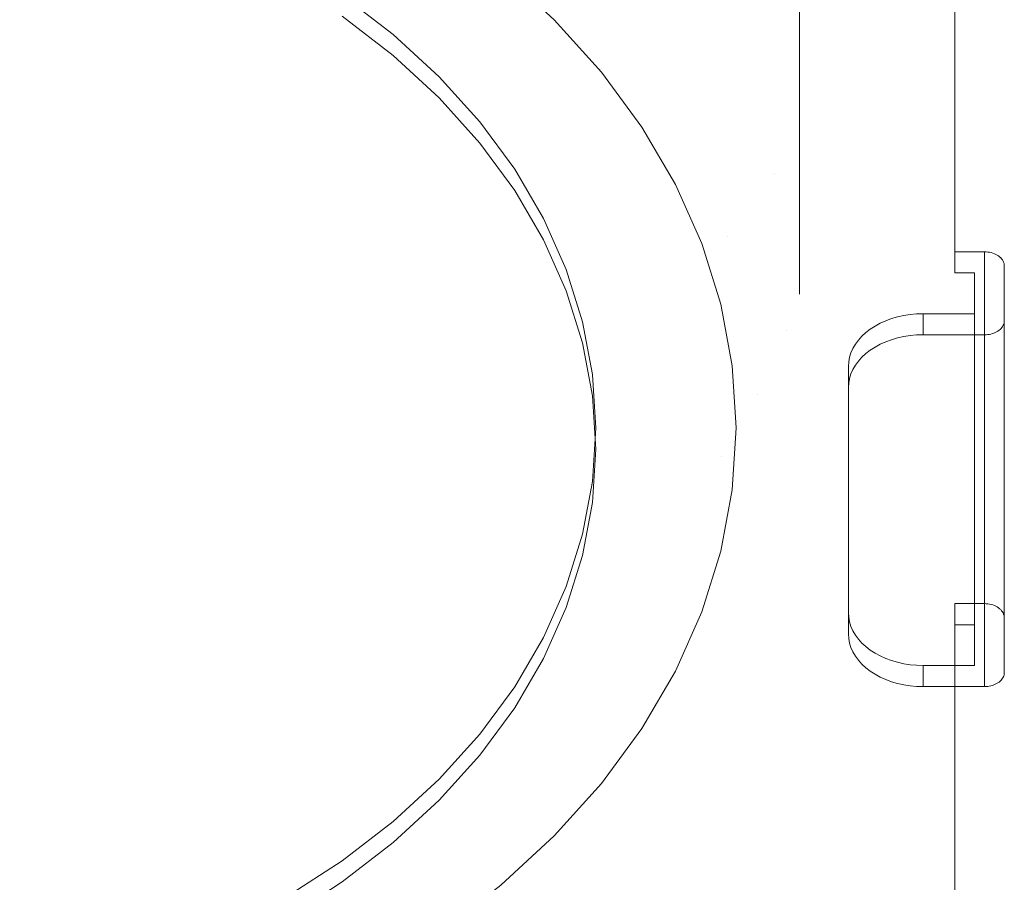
# Model space of a CAD drawing. Header units: millimetres. Extents: x -128 to 128, y -195 to 178.
# Tile 6 of 9: x 29 to 128, y -152 to -65. Entities that reach past the tile are written whole.
import ezdxf

# ---------------------------------------------------------------- set-up
doc = ezdxf.new("R2010")
doc.units = ezdxf.units.MM
doc.header["$LTSCALE"] = 12.7
doc.layers.add('Lighting-LED', color=7, linetype='Continuous', lineweight=5)

# ---------------------------------------------------------------- blocks, each defined once
blk = doc.blocks.new('Group-2-1')
at = {"layer": 'Lighting-LED', "color": 7, "linetype": 'Continuous', "lineweight": 5, "transparency": 33554687}
for points, invisible_edges in [([(107.467, -55.435, -234.983), (107.467, -65.961, -249.036), (107.467, -15.387, -326.554), (107.467, -3.68, -319.398)], 10), ([(107.467, -15.424, -326.576), (107.467, -15.387, -326.554), (107.467, -65.961, -249.036)], 10), ([(107.467, -65.961, -249.036), (107.467, -27.112, -332.611), (107.467, -26.558, -332.37), (107.467, -15.424, -326.576)], 9), ([(107.467, -42.496, -338.777), (107.467, -35.571, -336.287), (107.467, -27.112, -332.611), (107.467, -65.961, -249.036)], 12), ([(39.646, -31.372, -127.507), (30.001, -33.522, -125.357), (30.751, -65.99, -153.867), (40.637, -63.786, -156.071)], 15), ([(90.022, -31.58, -370.903), (95.173, -37.297, -365.186), (87.556, -70.325, -391.993), (82.817, -65.065, -397.253)], 11), ([(30.001, -33.522, -125.357), (20.129, -35.07, -123.809), (20.632, -67.576, -152.28), (30.751, -65.99, -153.867)], 15), ([(97.327, -33.027, -186.829), (91.017, -38.841, -181.015), (90.986, -69.381, -211.59), (97.294, -63.568, -217.403)], 15), ([(61.518, -62.596, -399.748), (66.646, -66.552, -395.791), (116.371, -37.516, -424.827), (114.027, -34.915, -427.429)], 10), ([(26.167, -37.016, -425.302), (34.578, -38.892, -423.426), (42.727, -41.278, -421.04), (0, -106.069, -356.249)], 12), ([(114.027, -37.036, -429.55), (116.371, -39.638, -426.949), (66.646, -68.674, -397.913), (61.518, -64.717, -401.869)], 10), ([(120.054, -43.102, -419.242), (118.385, -40.252, -422.091), (116.371, -37.516, -424.827), (66.646, -66.552, -395.791)], 12), ([(95.173, -37.297, -365.186), (99.6, -43.31, -359.172), (91.628, -75.857, -386.461), (87.556, -70.325, -391.993)], 11), ([(91.017, -38.841, -181.015), (84.014, -44.245, -175.611), (83.986, -74.783, -206.188), (90.986, -69.381, -211.59)], 15), ([(66.646, -68.674, -397.913), (116.371, -39.638, -426.949), (118.385, -42.374, -424.213), (120.054, -45.223, -421.363)], 9), ([(42.727, -41.278, -421.04), (50.55, -44.158, -418.16), (57.989, -47.509, -414.809), (0, -106.069, -356.249)], 12), ([(107.467, -65.961, -249.036), (107.467, -49.941, -340.848), (107.467, -48.864, -340.617), (107.467, -42.496, -338.777)], 9), ([(66.646, -66.552, -395.791), (71.266, -70.81, -391.534), (121.366, -46.043, -416.3), (120.054, -43.102, -419.242)], 10), ([(99.6, -43.31, -359.172), (103.269, -49.574, -352.909), (95.003, -81.619, -380.699), (91.628, -75.857, -386.461)], 11), ([(84.014, -44.245, -175.611), (76.372, -49.197, -170.659), (76.346, -79.733, -201.238), (83.986, -74.783, -206.188)], 15), ([(120.054, -45.223, -421.363), (121.366, -48.165, -418.421), (71.266, -72.931, -393.655), (66.646, -68.674, -397.913)], 10), ([(122.31, -49.055, -413.289), (121.366, -46.043, -416.3), (71.266, -70.81, -391.534)], 10), ([(57.989, -47.509, -414.809), (64.986, -51.306, -411.012), (71.489, -55.519, -406.799), (0, -106.069, -356.249)], 12), ([(71.266, -72.931, -393.655), (121.366, -48.165, -418.421), (122.31, -51.176, -415.41)], 9), ([(76.372, -49.197, -170.659), (68.149, -53.659, -166.198), (68.126, -84.193, -196.778), (76.346, -79.733, -201.238)], 15), ([(122.879, -52.113, -410.231), (122.31, -49.055, -413.289), (71.266, -70.81, -391.534)], 10), ([(103.269, -49.574, -352.909), (106.152, -56.039, -346.444), (97.655, -87.567, -374.752), (95.003, -81.619, -380.699)], 11), ([(107.467, -58.462, -342.428), (107.467, -54.705, -341.872), (107.467, -49.941, -340.848), (107.467, -65.961, -249.036)], 12), ([(71.266, -72.931, -393.655), (122.31, -51.176, -415.41), (122.879, -54.234, -412.352)], 9), ([(71.266, -70.81, -391.534), (75.344, -75.336, -387.007), (123.07, -55.194, -407.15), (122.879, -52.113, -410.231)], 10), ([(68.149, -53.659, -166.198), (59.407, -57.597, -162.26), (59.387, -88.129, -192.841), (68.126, -84.193, -196.778)], 15), ([(122.879, -54.234, -412.352), (123.07, -57.315, -409.271), (75.344, -77.458, -389.129), (71.266, -72.931, -393.655)], 10), ([(100.283, -86.821, -255.12), (104.948, -80.485, -261.456), (107.467, -53.864, -233.173)], 11), ([(107.467, -53.864, -233.173), (102.861, -57.389, -223.582), (100.283, -86.821, -255.12)], 11), ([(107.467, -55.435, -234.983), (107.467, -53.864, -233.173), (104.948, -80.485, -261.456)], 10), ([(75.344, -75.336, -387.007), (78.849, -80.097, -382.247), (123.07, -55.194, -407.15)], 10), ([(123.07, -55.194, -407.15), (78.849, -80.097, -382.247), (81.753, -85.055, -377.289)], 9), ([(81.753, -85.055, -377.289), (84.036, -90.173, -372.17), (123.07, -88.391, -373.953), (123.07, -55.194, -407.15)], 10), ([(71.489, -55.519, -406.799), (77.447, -60.117, -402.201), (82.817, -65.065, -397.253), (0, -106.069, -356.249)], 12), ([(107.467, -62.32, -342.763), (97.655, -87.567, -374.752), (106.152, -56.039, -346.444)], 11), ([(104.948, -80.485, -261.456), (107.467, -65.961, -249.036), (107.467, -55.435, -234.983)], 9), ([(123.07, -57.315, -409.271), (78.849, -82.218, -384.368), (75.344, -77.458, -389.129)], 9), ([(81.753, -87.176, -379.41), (78.849, -82.218, -384.368), (123.07, -57.315, -409.271)], 10), ([(84.036, -92.295, -374.292), (81.753, -87.176, -379.41), (123.07, -57.315, -409.271), (123.07, -90.512, -376.074)], 10), ([(102.861, -57.389, -223.582), (97.294, -63.568, -217.403), (94.855, -92.845, -249.095), (100.283, -86.821, -255.12)], 15), ([(59.407, -57.597, -162.26), (50.213, -60.981, -158.875), (50.196, -91.513, -189.458), (59.387, -88.129, -192.841)], 15), ([(107.467, -65.961, -249.036), (107.467, -59.928, -342.555), (107.467, -58.462, -342.428)], 9), ([(107.467, -65.961, -249.036), (107.467, -65.849, -342.827), (107.467, -62.32, -342.763), (107.467, -59.928, -342.555)], 9), ([(50.213, -60.981, -158.875), (40.637, -63.786, -156.071), (40.623, -94.316, -186.654), (50.196, -91.513, -189.458)], 15), ([(97.655, -87.567, -374.752), (107.467, -62.32, -342.763), (107.467, -65.849, -342.827)], 9), ([(61.518, -62.596, -399.748), (61.518, -64.717, -401.869), (66.646, -68.674, -397.913), (66.646, -66.552, -395.791)], 5), ([(40.637, -63.786, -156.071), (30.751, -65.99, -153.867), (30.741, -96.52, -184.451), (40.623, -94.316, -186.654)], 15), ([(97.294, -63.568, -217.403), (90.986, -69.381, -211.59), (88.706, -98.512, -243.428), (94.855, -92.845, -249.095)], 15), ([(82.817, -65.065, -397.253), (87.556, -70.325, -391.993), (91.628, -75.857, -386.461), (0, -106.069, -356.249)], 12), ([(30.751, -65.99, -153.867), (20.632, -67.576, -152.28), (20.625, -98.106, -182.865), (30.741, -96.52, -184.451)], 15), ([(107.467, -65.849, -342.827), (99.564, -93.655, -368.663), (97.655, -87.567, -374.752)], 9), ([(99.564, -93.655, -368.663), (107.467, -65.849, -342.827), (107.467, -65.867, -342.828)], 9), ([(107.467, -65.867, -342.828), (107.467, -69.133, -342.647), (99.564, -93.655, -368.663)], 10), ([(104.948, -80.485, -261.456), (107.467, -75.051, -263.261), (107.467, -65.961, -249.036)], 9), ([(107.467, -65.849, -342.827), (107.467, -84.958, -336.225), (107.467, -83.705, -337.3), (107.467, -82.357, -338.286)], 9), ([(107.467, -82.357, -338.286), (107.467, -80.904, -339.186), (107.467, -65.849, -342.827)], 10), ([(107.467, -65.849, -342.827), (107.467, -85.506, -335.685), (107.467, -85.357, -335.844), (107.467, -84.958, -336.225)], 9), ([(107.467, -65.849, -342.827), (107.467, -88.635, -331.712), (107.467, -87.649, -333.189)], 9), ([(107.467, -80.904, -339.186), (107.467, -79.334, -340), (107.467, -65.849, -342.827)], 10), ([(107.467, -65.849, -342.827), (107.467, -89.522, -330.122), (107.467, -88.635, -331.712)], 9), ([(107.467, -65.849, -342.827), (107.467, -90.641, -327.523), (107.467, -90.44, -328.092), (107.467, -89.637, -329.893)], 9), ([(107.467, -65.849, -342.827), (107.467, -92.281, -320.92), (107.467, -91.799, -323.628), (107.467, -91.154, -326.071)], 9), ([(107.467, -79.334, -340), (107.467, -78.651, -340.311), (107.467, -77.344, -340.821), (107.467, -65.849, -342.827)], 12), ([(107.467, -89.637, -329.893), (107.467, -89.522, -330.122), (107.467, -65.849, -342.827)], 10), ([(107.467, -65.849, -342.827), (107.467, -92.585, -317.759), (107.467, -92.281, -320.92)], 9), ([(107.467, -65.849, -342.827), (107.467, -90.668, -300.12), (107.467, -91.814, -305.597), (107.467, -92.325, -309.32)], 9), ([(107.467, -65.849, -342.827), (107.467, -84.31, -281.406), (107.467, -88.171, -291.39), (107.467, -90.47, -299.174)], 9), ([(107.467, -87.649, -333.189), (107.467, -86.558, -334.564), (107.467, -85.506, -335.685), (107.467, -65.849, -342.827)], 12), ([(107.467, -65.849, -342.827), (107.467, -92.612, -315.991), (107.467, -92.585, -317.759)], 9), ([(107.467, -92.325, -309.32), (107.467, -92.378, -310.105), (107.467, -65.849, -342.827)], 10), ([(107.467, -65.849, -342.827), (107.467, -82.422, -277.282), (107.467, -84.31, -281.406)], 9), ([(107.467, -91.154, -326.071), (107.467, -90.641, -327.523), (107.467, -65.849, -342.827)], 10), ([(107.467, -90.47, -299.174), (107.467, -90.668, -300.12), (107.467, -65.849, -342.827)], 10), ([(107.467, -92.378, -310.105), (107.467, -92.642, -314.051), (107.467, -92.612, -315.991), (107.467, -65.849, -342.827)], 12), ([(107.467, -65.849, -342.827), (107.467, -65.961, -249.036), (107.467, -75.051, -263.261), (107.467, -76.312, -265.626)], 9), ([(107.467, -76.312, -265.626), (107.467, -81.773, -275.863), (107.467, -82.422, -277.282), (107.467, -65.849, -342.827)], 12), ([(107.467, -69.133, -342.647), (107.467, -65.867, -342.828), (107.467, -65.849, -342.827), (107.467, -77.344, -340.821)], 12), ([(66.646, -66.552, -395.791), (66.646, -68.674, -397.913), (71.266, -72.931, -393.655), (71.266, -70.81, -391.534)], 5), ([(99.564, -93.655, -368.663), (107.467, -69.133, -342.647), (107.467, -70.215, -342.53)], 9), ([(107.467, -77.344, -340.821), (107.467, -70.215, -342.53), (107.467, -69.133, -342.647)], 9), ([(90.986, -69.381, -211.59), (83.986, -74.783, -206.188), (81.881, -103.779, -238.162), (88.706, -98.512, -243.428)], 15), ([(107.467, -70.215, -342.53), (107.467, -72.568, -342.161), (99.564, -93.655, -368.663)], 10), ([(107.467, -72.568, -342.161), (107.467, -70.215, -342.53), (107.467, -77.344, -340.821)], 10), ([(71.266, -70.81, -391.534), (71.266, -72.931, -393.655), (75.344, -77.458, -389.129), (75.344, -75.336, -387.007)], 5), ([(107.467, -72.568, -342.161), (107.467, -74.747, -341.663), (99.564, -93.655, -368.663)], 10), ([(107.467, -77.344, -340.821), (107.467, -76.77, -341.045), (107.467, -74.747, -341.663), (107.467, -72.568, -342.161)], 8), ([(83.986, -74.783, -206.188), (76.346, -79.733, -201.238), (74.433, -108.605, -233.336), (81.881, -103.779, -238.162)], 15), ([(107.467, -74.747, -341.663), (107.467, -76.77, -341.045), (99.564, -93.655, -368.663)], 10), ([(104.948, -80.485, -261.456), (107.467, -76.312, -265.626), (107.467, -75.051, -263.261)], 9), ([(91.628, -75.857, -386.461), (95.003, -81.619, -380.699), (97.655, -87.567, -374.752), (0, -106.069, -356.249)], 12), ([(75.344, -75.336, -387.007), (75.344, -77.458, -389.129), (78.849, -82.218, -384.368), (78.849, -80.097, -382.247)], 5), ([(99.564, -93.655, -368.663), (107.467, -76.77, -341.045), (107.467, -77.344, -340.821)], 9), ([(107.467, -81.773, -275.863), (107.467, -76.312, -265.626), (104.948, -80.485, -261.456)], 10), ([(107.467, -77.344, -340.821), (100.716, -99.839, -362.48), (99.564, -93.655, -368.663)], 9), ([(100.716, -99.839, -362.48), (107.467, -77.344, -340.821), (107.467, -78.651, -340.311)], 9), ([(100.716, -99.839, -362.48), (107.467, -78.651, -340.311), (107.467, -79.334, -340)], 9), ([(76.346, -79.733, -201.238), (68.126, -84.193, -196.778), (66.418, -112.953, -228.987), (74.433, -108.605, -233.336)], 15), ([(78.849, -80.097, -382.247), (78.849, -82.218, -384.368), (81.753, -87.176, -379.41), (81.753, -85.055, -377.289)], 5), ([(107.467, -79.334, -340), (107.467, -80.904, -339.186), (100.716, -99.839, -362.48)], 10), ([(104.948, -80.485, -261.456), (100.283, -86.821, -255.12), (95.173, -115.006, -287.477), (99.6, -108.993, -293.49)], 15), ([(104.948, -80.485, -261.456), (99.6, -108.993, -293.49), (107.467, -81.773, -275.863)], 11), ([(107.467, -80.904, -339.186), (107.467, -82.357, -338.286), (100.716, -99.839, -362.48)], 10), ([(107.467, -82.422, -277.282), (107.467, -81.773, -275.863), (99.6, -108.993, -293.49)], 10), ([(99.6, -108.993, -293.49), (103.269, -102.73, -299.753), (107.467, -82.422, -277.282)], 11), ([(107.467, -82.357, -338.286), (107.467, -83.705, -337.3), (100.716, -99.839, -362.48)], 10), ([(107.467, -84.31, -281.406), (107.467, -82.422, -277.282), (103.269, -102.73, -299.753)], 10), ([(101.1, -106.069, -356.249), (100.716, -99.839, -362.48), (107.467, -83.705, -337.3)], 10), ([(107.467, -83.705, -337.3), (107.467, -84.958, -336.225), (101.1, -106.069, -356.249)], 10), ([(68.126, -84.193, -196.778), (59.387, -88.129, -192.841), (57.898, -116.791, -225.149), (66.418, -112.953, -228.987)], 15), ([(81.753, -85.055, -377.289), (81.753, -87.176, -379.41), (84.036, -92.295, -374.292), (84.036, -90.173, -372.17)], 5), ([(107.467, -84.958, -336.225), (107.467, -85.357, -335.844), (101.1, -106.069, -356.249)], 10), ([(103.269, -102.73, -299.753), (107.467, -88.171, -291.39), (107.467, -84.31, -281.406)], 9), ([(107.467, -85.357, -335.844), (107.467, -85.506, -335.685), (101.1, -106.069, -356.249)], 10), ([(101.1, -106.069, -356.249), (107.467, -85.506, -335.685), (107.467, -86.558, -334.564)], 9), ([(100.283, -86.821, -255.12), (94.855, -92.845, -249.095), (90.022, -120.723, -281.759), (95.173, -115.006, -287.477)], 15), ([(100.716, -112.3, -350.018), (101.1, -106.069, -356.249), (107.467, -86.558, -334.564)], 10), ([(107.467, -86.558, -334.564), (107.467, -87.649, -333.189), (100.716, -112.3, -350.018)], 10), ([(97.655, -87.567, -374.752), (99.564, -93.655, -368.663), (100.716, -99.839, -362.48), (0, -106.069, -356.249)], 12), ([(100.716, -112.3, -350.018), (107.467, -87.649, -333.189), (107.467, -88.635, -331.712)], 9), ([(59.387, -88.129, -192.841), (50.196, -91.513, -189.458), (48.938, -120.09, -221.851), (57.898, -116.791, -225.149)], 15), ([(81.753, -127.136, -335.208), (78.849, -132.094, -330.249), (73.07, -193.015, -269.328), (123.07, -88.391, -373.953)], 14), ([(123.07, -123.746, -338.598), (123.07, -88.391, -373.953), (73.07, -193.015, -269.328)], 11), ([(84.036, -122.018, -340.326), (81.753, -127.136, -335.208), (123.07, -88.391, -373.953)], 10), ([(123.07, -88.391, -373.953), (85.678, -116.778, -345.566), (84.036, -122.018, -340.326)], 9), ([(123.07, -88.391, -373.953), (84.036, -90.173, -372.17), (85.678, -95.413, -366.931)], 9), ([(123.07, -88.391, -373.953), (86.669, -111.457, -350.886), (85.678, -116.778, -345.566)], 9), ([(85.678, -95.413, -366.931), (86.669, -100.734, -361.61), (123.07, -88.391, -373.953)], 10), ([(123.07, -88.391, -373.953), (86.669, -100.734, -361.61), (87, -106.096, -356.248)], 9), ([(87, -106.096, -356.248), (86.669, -111.457, -350.886), (123.07, -88.391, -373.953)], 10), ([(100.716, -112.3, -350.018), (107.467, -88.635, -331.712), (107.467, -89.522, -330.122)], 9), ([(107.467, -90.47, -299.174), (107.467, -88.171, -291.39), (103.269, -102.73, -299.753)], 10), ([(123.07, -123.746, -338.598), (126.053, -123.746, -338.598), (126.053, -88.391, -373.953), (123.07, -88.391, -373.953)], 8), ([(125.053, -90.512, -376.074), (123.07, -90.512, -376.074), (123.07, -88.391, -373.953), (126.053, -88.391, -373.953)], 8), ([(125.053, -90.512, -376.074), (126.053, -88.391, -373.953), (126.228, -88.396, -373.958)], 9), ([(126.228, -88.396, -373.958), (126.401, -88.412, -373.974), (126.571, -88.439, -374.001), (125.053, -90.512, -376.074)], 12), ([(126.571, -88.439, -374.001), (126.738, -88.476, -374.038), (126.899, -88.523, -374.085), (125.053, -90.512, -376.074)], 12), ([(125.053, -90.512, -376.074), (126.899, -88.523, -374.085), (127.053, -88.58, -374.142), (127.201, -88.647, -374.209)], 9), ([(127.201, -88.647, -374.209), (127.339, -88.722, -374.284), (127.468, -88.805, -374.367), (125.053, -90.512, -376.074)], 12), ([(125.053, -90.512, -376.074), (127.468, -88.805, -374.367), (127.586, -88.896, -374.458), (127.692, -88.994, -374.556)], 9), ([(127.692, -88.994, -374.556), (127.786, -89.098, -374.66), (127.866, -89.207, -374.769), (125.053, -90.512, -376.074)], 12), ([(126.053, -88.391, -373.953), (126.053, -123.746, -338.598), (126.228, -123.751, -338.603), (126.228, -88.396, -373.958)], 4), ([(126.228, -88.396, -373.958), (126.228, -123.751, -338.603), (126.401, -123.768, -338.619), (126.401, -88.412, -373.974)], 5), ([(126.401, -88.412, -373.974), (126.401, -123.768, -338.619), (126.571, -123.794, -338.646), (126.571, -88.439, -374.001)], 5), ([(126.571, -88.439, -374.001), (126.571, -123.794, -338.646), (126.738, -123.831, -338.683), (126.738, -88.476, -374.038)], 5), ([(126.738, -88.476, -374.038), (126.738, -123.831, -338.683), (126.899, -123.879, -338.73), (126.899, -88.523, -374.085)], 5), ([(126.899, -88.523, -374.085), (126.899, -123.879, -338.73), (127.053, -123.936, -338.787), (127.053, -88.58, -374.142)], 5), ([(127.053, -88.58, -374.142), (127.053, -123.936, -338.787), (127.201, -124.002, -338.853), (127.201, -88.647, -374.209)], 5), ([(127.201, -88.647, -374.209), (127.201, -124.002, -338.853), (127.339, -124.077, -338.928), (127.339, -88.722, -374.284)], 5), ([(127.339, -88.722, -374.284), (127.339, -124.077, -338.928), (127.468, -124.16, -339.012), (127.468, -88.805, -374.367)], 5), ([(127.468, -88.805, -374.367), (127.468, -124.16, -339.012), (127.586, -124.251, -339.103), (127.586, -88.896, -374.458)], 5), ([(127.586, -88.896, -374.458), (127.586, -124.251, -339.103), (127.692, -124.349, -339.201), (127.692, -88.994, -374.556)], 5), ([(127.692, -88.994, -374.556), (127.692, -124.349, -339.201), (127.786, -124.453, -339.305), (127.786, -89.098, -374.66)], 5), ([(107.467, -89.522, -330.122), (107.467, -89.637, -329.893), (100.716, -112.3, -350.018)], 10), ([(107.467, -89.637, -329.893), (107.467, -90.44, -328.092), (100.716, -112.3, -350.018)], 10), ([(125.053, -90.512, -376.074), (127.866, -89.207, -374.769), (127.933, -89.321, -374.883), (127.985, -89.439, -375.001)], 9), ([(127.985, -89.439, -375.001), (128.023, -89.559, -375.122), (128.046, -89.682, -375.244), (125.053, -90.512, -376.074)], 12), ([(128.046, -89.682, -375.244), (128.053, -89.805, -375.367), (125.053, -90.512, -376.074)], 10), ([(128.053, -89.805, -375.367), (128.053, -95.314, -380.876), (125.053, -94.607, -380.169), (125.053, -90.512, -376.074)], 10), ([(127.786, -89.098, -374.66), (127.786, -124.453, -339.305), (127.866, -124.563, -339.414), (127.866, -89.207, -374.769)], 5), ([(127.866, -89.207, -374.769), (127.866, -124.563, -339.414), (127.933, -124.677, -339.528), (127.933, -89.321, -374.883)], 5), ([(127.933, -89.321, -374.883), (127.933, -124.677, -339.528), (127.985, -124.794, -339.646), (127.985, -89.439, -375.001)], 5), ([(127.985, -89.439, -375.001), (127.985, -124.794, -339.646), (128.023, -124.915, -339.766), (128.023, -89.559, -375.122)], 5), ([(128.023, -89.559, -375.122), (128.023, -124.915, -339.766), (128.046, -125.037, -339.889), (128.046, -89.682, -375.244)], 5), ([(128.046, -89.682, -375.244), (128.046, -125.037, -339.889), (128.053, -125.16, -340.012), (128.053, -89.805, -375.367)], 1), ([(123.07, -90.512, -376.074), (71.266, -143.502, -323.084), (75.344, -138.976, -327.61)], 9), ([(71.266, -143.502, -323.084), (123.07, -90.512, -376.074), (123.07, -125.867, -340.719)], 11), ([(75.344, -138.976, -327.61), (78.849, -134.216, -332.371), (123.07, -90.512, -376.074)], 10), ([(123.07, -90.512, -376.074), (78.849, -134.216, -332.371), (81.753, -129.257, -337.329)], 9), ([(123.07, -90.512, -376.074), (81.753, -129.257, -337.329), (84.036, -124.139, -342.447)], 9), ([(84.036, -90.173, -372.17), (84.036, -92.295, -374.292), (85.678, -97.534, -369.052), (85.678, -95.413, -366.931)], 5), ([(85.678, -97.534, -369.052), (84.036, -92.295, -374.292), (123.07, -90.512, -376.074)], 10), ([(84.036, -124.139, -342.447), (85.678, -118.899, -347.687), (123.07, -90.512, -376.074)], 10), ([(123.07, -90.512, -376.074), (86.669, -102.855, -363.731), (85.678, -97.534, -369.052)], 9), ([(85.678, -118.899, -347.687), (86.669, -113.578, -353.008), (123.07, -90.512, -376.074)], 10), ([(123.07, -90.512, -376.074), (86.669, -113.578, -353.008), (87, -108.217, -358.369)], 9), ([(87, -108.217, -358.369), (86.669, -102.855, -363.731), (123.07, -90.512, -376.074)], 10), ([(99.564, -118.483, -343.835), (100.716, -112.3, -350.018), (107.467, -90.641, -327.523)], 10), ([(107.467, -90.641, -327.523), (107.467, -91.154, -326.071), (99.564, -118.483, -343.835)], 10), ([(107.467, -90.44, -328.092), (107.467, -90.641, -327.523), (100.716, -112.3, -350.018)], 10), ([(107.467, -90.668, -300.12), (107.467, -90.47, -299.174), (103.269, -102.73, -299.753)], 10), ([(103.269, -102.73, -299.753), (106.152, -96.264, -306.219), (107.467, -90.668, -300.12)], 11), ([(107.467, -91.814, -305.597), (107.467, -90.668, -300.12), (106.152, -96.264, -306.219)], 10), ([(123.07, -90.512, -376.074), (125.053, -90.512, -376.074), (125.053, -125.867, -340.719), (123.07, -125.867, -340.719)], 8), ([(50.196, -91.513, -189.458), (40.623, -94.316, -186.654), (39.605, -122.823, -219.117), (48.938, -120.09, -221.851)], 15), ([(107.467, -91.154, -326.071), (107.467, -91.799, -323.628), (99.564, -118.483, -343.835)], 10), ([(99.564, -118.483, -343.835), (107.467, -91.799, -323.628), (107.467, -92.281, -320.92)], 9), ([(107.467, -92.325, -309.32), (107.467, -91.814, -305.597), (106.152, -96.264, -306.219)], 10), ([(94.855, -92.845, -249.095), (88.706, -98.512, -243.428), (84.186, -126.102, -276.381), (90.022, -120.723, -281.759)], 15), ([(97.655, -124.572, -337.746), (107.467, -92.642, -314.051), (107.467, -92.378, -310.105)], 9), ([(107.467, -92.378, -310.105), (106.152, -96.264, -306.219), (97.655, -124.572, -337.746)], 11), ([(97.655, -124.572, -337.746), (99.564, -118.483, -343.835), (107.467, -92.612, -315.991)], 10), ([(107.467, -92.612, -315.991), (107.467, -92.642, -314.051), (97.655, -124.572, -337.746)], 10), ([(99.564, -118.483, -343.835), (107.467, -92.281, -320.92), (107.467, -92.585, -317.759)], 9), ([(107.467, -92.585, -317.759), (107.467, -92.612, -315.991), (99.564, -118.483, -343.835)], 10), ([(106.152, -96.264, -306.219), (107.467, -92.378, -310.105), (107.467, -92.325, -309.32)], 9), ([(40.623, -94.316, -186.654), (30.741, -96.52, -184.451), (29.97, -124.971, -216.969), (39.605, -122.823, -219.117)], 15), ([(112.387, -99.91, -374.866), (119.887, -94.607, -380.169), (119.233, -94.627, -380.149)], 9), ([(112.387, -99.91, -374.866), (112.387, -124.659, -350.117), (119.887, -129.962, -344.814), (119.887, -94.607, -380.169)], 14), ([(112.387, -99.91, -374.866), (119.233, -94.627, -380.149), (118.584, -94.688, -380.089)], 9), ([(118.584, -94.688, -380.089), (117.946, -94.788, -379.988), (117.321, -94.927, -379.849), (112.387, -99.91, -374.866)], 12), ([(112.387, -99.91, -374.866), (117.321, -94.927, -379.849), (116.717, -95.104, -379.672), (116.137, -95.317, -379.459)], 9), ([(116.717, -97.225, -381.794), (116.717, -95.104, -379.672), (117.321, -94.927, -379.849), (117.321, -97.048, -381.971)], 5), ([(117.321, -97.048, -381.971), (117.321, -94.927, -379.849), (117.946, -94.788, -379.988), (117.946, -96.909, -382.11)], 5), ([(117.946, -96.909, -382.11), (117.946, -94.788, -379.988), (118.584, -94.688, -380.089), (118.584, -96.809, -382.21)], 5), ([(118.584, -96.809, -382.21), (118.584, -94.688, -380.089), (119.233, -94.627, -380.149), (119.233, -96.748, -382.27)], 5), ([(119.233, -96.748, -382.27), (119.233, -94.627, -380.149), (119.887, -94.607, -380.169), (119.887, -96.728, -382.29)], 1), ([(126.053, -96.728, -382.29), (119.887, -96.728, -382.29), (119.887, -94.607, -380.169), (125.053, -94.607, -380.169)], 8), ([(119.887, -129.962, -344.814), (125.053, -129.962, -344.814), (125.053, -94.607, -380.169), (119.887, -94.607, -380.169)], 8), ([(125.053, -94.607, -380.169), (127.812, -95.987, -381.549), (127.728, -96.088, -381.65), (127.632, -96.183, -381.745)], 9), ([(125.053, -94.607, -380.169), (128.053, -95.314, -380.876), (128.047, -95.431, -380.993)], 9), ([(125.053, -94.607, -380.169), (127.945, -95.773, -381.335), (127.885, -95.882, -381.444), (127.812, -95.987, -381.549)], 9), ([(128.047, -95.431, -380.993), (128.026, -95.547, -381.109), (127.992, -95.661, -381.223), (125.053, -94.607, -380.169)], 12), ([(127.992, -95.661, -381.223), (127.945, -95.773, -381.335), (125.053, -94.607, -380.169)], 10), ([(125.053, -94.607, -380.169), (127.408, -96.355, -381.917), (127.282, -96.43, -381.992), (127.147, -96.498, -382.06)], 9), ([(127.632, -96.183, -381.745), (127.525, -96.272, -381.834), (125.053, -94.607, -380.169)], 10), ([(125.053, -94.607, -380.169), (126.703, -96.652, -382.214), (126.544, -96.685, -382.247), (126.383, -96.709, -382.271)], 9), ([(127.147, -96.498, -382.06), (127.005, -96.558, -382.12), (125.053, -94.607, -380.169)], 10), ([(127.005, -96.558, -382.12), (126.857, -96.609, -382.171), (126.703, -96.652, -382.214), (125.053, -94.607, -380.169)], 12), ([(127.525, -96.272, -381.834), (127.408, -96.355, -381.917), (125.053, -94.607, -380.169)], 10), ([(126.383, -96.709, -382.271), (126.219, -96.723, -382.286), (126.053, -96.728, -382.29), (125.053, -94.607, -380.169)], 12), ([(85.678, -95.413, -366.931), (85.678, -97.534, -369.052), (86.669, -102.855, -363.731), (86.669, -100.734, -361.61)], 5), ([(112.387, -99.91, -374.866), (116.137, -95.317, -379.459), (115.585, -95.566, -379.21), (115.066, -95.848, -378.928)], 9), ([(112.387, -99.91, -374.866), (115.066, -95.848, -378.928), (114.583, -96.16, -378.616)], 9), ([(114.583, -98.282, -380.737), (114.583, -96.16, -378.616), (115.066, -95.848, -378.928), (115.066, -97.969, -381.05)], 5), ([(115.066, -97.969, -381.05), (115.066, -95.848, -378.928), (115.585, -95.566, -379.21), (115.585, -97.687, -381.331)], 5), ([(115.585, -97.687, -381.331), (115.585, -95.566, -379.21), (116.137, -95.317, -379.459), (116.137, -97.439, -381.58)], 5), ([(116.137, -97.439, -381.58), (116.137, -95.317, -379.459), (116.717, -95.104, -379.672), (116.717, -97.225, -381.794)], 5), ([(127.885, -95.882, -381.444), (127.885, -131.237, -346.089), (127.812, -131.342, -346.194), (127.812, -95.987, -381.549)], 5), ([(127.945, -95.773, -381.335), (127.945, -131.129, -345.98), (127.885, -131.237, -346.089), (127.885, -95.882, -381.444)], 5), ([(127.992, -95.661, -381.223), (127.992, -131.017, -345.868), (127.945, -131.129, -345.98), (127.945, -95.773, -381.335)], 5), ([(128.026, -95.547, -381.109), (128.026, -130.902, -345.754), (127.992, -131.017, -345.868), (127.992, -95.661, -381.223)], 5), ([(128.047, -95.431, -380.993), (128.047, -130.786, -345.638), (128.026, -130.902, -345.754), (128.026, -95.547, -381.109)], 5), ([(128.053, -95.314, -380.876), (128.053, -130.669, -345.521), (128.047, -130.786, -345.638), (128.047, -95.431, -380.993)], 4), ([(30.741, -96.52, -184.451), (20.625, -98.106, -182.865), (20.108, -126.517, -215.423), (29.97, -124.971, -216.969)], 15), ([(106.152, -96.264, -306.219), (103.269, -102.73, -299.753), (95.003, -130.52, -331.798), (97.655, -124.572, -337.746)], 11), ([(114.583, -96.16, -378.616), (114.141, -96.501, -378.275), (113.743, -96.868, -377.908), (112.387, -99.91, -374.866)], 12), ([(119.887, -96.728, -382.29), (119.887, -132.084, -346.935), (112.387, -126.78, -352.238), (112.387, -102.032, -376.987)], 11), ([(119.233, -96.748, -382.27), (119.887, -96.728, -382.29), (112.387, -102.032, -376.987)], 10), ([(118.584, -96.809, -382.21), (119.233, -96.748, -382.27), (112.387, -102.032, -376.987)], 10), ([(112.387, -102.032, -376.987), (117.321, -97.048, -381.971), (117.946, -96.909, -382.11), (118.584, -96.809, -382.21)], 9), ([(112.387, -99.91, -374.866), (113.743, -96.868, -377.908), (113.391, -97.259, -377.517), (113.089, -97.669, -377.107)], 9), ([(113.391, -99.38, -379.639), (113.391, -97.259, -377.517), (113.743, -96.868, -377.908), (113.743, -98.99, -380.029)], 5), ([(113.743, -98.99, -380.029), (113.743, -96.868, -377.908), (114.141, -96.501, -378.275), (114.141, -98.623, -380.396)], 5), ([(114.141, -98.623, -380.396), (114.141, -96.501, -378.275), (114.583, -96.16, -378.616), (114.583, -98.282, -380.737)], 5), ([(119.887, -96.728, -382.29), (126.053, -96.728, -382.29), (126.053, -132.084, -346.935), (119.887, -132.084, -346.935)], 8), ([(126.219, -96.723, -382.286), (126.219, -132.079, -346.93), (126.053, -132.084, -346.935), (126.053, -96.728, -382.29)], 1), ([(126.383, -96.709, -382.271), (126.383, -132.064, -346.916), (126.219, -132.079, -346.93), (126.219, -96.723, -382.286)], 5), ([(126.544, -96.685, -382.247), (126.544, -132.04, -346.892), (126.383, -132.064, -346.916), (126.383, -96.709, -382.271)], 5), ([(126.703, -96.652, -382.214), (126.703, -132.007, -346.858), (126.544, -132.04, -346.892), (126.544, -96.685, -382.247)], 5), ([(126.857, -96.609, -382.171), (126.857, -131.965, -346.816), (126.703, -132.007, -346.858), (126.703, -96.652, -382.214)], 5), ([(127.005, -96.558, -382.12), (127.005, -131.913, -346.765), (126.857, -131.965, -346.816), (126.857, -96.609, -382.171)], 5), ([(127.147, -96.498, -382.06), (127.147, -131.853, -346.705), (127.005, -131.913, -346.765), (127.005, -96.558, -382.12)], 5), ([(127.282, -96.43, -381.992), (127.282, -131.785, -346.637), (127.147, -131.853, -346.705), (127.147, -96.498, -382.06)], 5), ([(127.408, -96.355, -381.917), (127.408, -131.71, -346.561), (127.282, -131.785, -346.637), (127.282, -96.43, -381.992)], 5), ([(127.525, -96.272, -381.834), (127.525, -131.627, -346.479), (127.408, -131.71, -346.561), (127.408, -96.355, -381.917)], 5), ([(127.632, -96.183, -381.745), (127.632, -131.538, -346.389), (127.525, -131.627, -346.479), (127.525, -96.272, -381.834)], 5), ([(127.728, -96.088, -381.65), (127.728, -131.443, -346.294), (127.632, -131.538, -346.389), (127.632, -96.183, -381.745)], 5), ([(127.812, -95.987, -381.549), (127.812, -131.342, -346.194), (127.728, -131.443, -346.294), (127.728, -96.088, -381.65)], 5), ([(116.137, -97.439, -381.58), (116.717, -97.225, -381.794), (117.321, -97.048, -381.971), (112.387, -102.032, -376.987)], 12), ([(115.066, -97.969, -381.05), (115.585, -97.687, -381.331), (116.137, -97.439, -381.58), (112.387, -102.032, -376.987)], 12), ([(113.089, -97.669, -377.107), (112.839, -98.096, -376.68), (112.387, -99.91, -374.866)], 10), ([(112.839, -100.218, -378.801), (112.839, -98.096, -376.68), (113.089, -97.669, -377.107), (113.089, -99.79, -379.228)], 5), ([(113.089, -99.79, -379.228), (113.089, -97.669, -377.107), (113.391, -97.259, -377.517), (113.391, -99.38, -379.639)], 5), ([(88.706, -98.512, -243.428), (81.881, -103.779, -238.162), (77.709, -131.1, -271.383), (84.186, -126.102, -276.381)], 15), ([(114.583, -98.282, -380.737), (115.066, -97.969, -381.05), (112.387, -102.032, -376.987)], 10), ([(112.415, -99.448, -375.328), (112.387, -99.91, -374.866), (112.839, -98.096, -376.68)], 10), ([(113.743, -98.99, -380.029), (114.141, -98.623, -380.396), (114.583, -98.282, -380.737), (112.387, -102.032, -376.987)], 12), ([(112.839, -98.096, -376.68), (112.642, -98.538, -376.238), (112.501, -98.989, -375.787), (112.415, -99.448, -375.328)], 8), ([(112.501, -101.111, -377.908), (112.501, -98.989, -375.787), (112.642, -98.538, -376.238), (112.642, -100.659, -378.36)], 5), ([(112.642, -100.659, -378.36), (112.642, -98.538, -376.238), (112.839, -98.096, -376.68), (112.839, -100.218, -378.801)], 5), ([(100.716, -99.839, -362.48), (101.1, -106.069, -356.249), (100.716, -112.3, -350.018), (0, -106.069, -356.249)], 12), ([(113.743, -98.99, -380.029), (112.387, -102.032, -376.987), (112.415, -101.569, -377.449)], 9), ([(112.387, -102.032, -376.987), (112.387, -99.91, -374.866), (112.415, -99.448, -375.328), (112.415, -101.569, -377.449)], 4), ([(112.415, -101.569, -377.449), (112.415, -99.448, -375.328), (112.501, -98.989, -375.787), (112.501, -101.111, -377.908)], 5), ([(113.089, -99.79, -379.228), (113.391, -99.38, -379.639), (113.743, -98.99, -380.029), (112.415, -101.569, -377.449)], 12), ([(112.415, -101.569, -377.449), (112.839, -100.218, -378.801), (113.089, -99.79, -379.228)], 9), ([(86.669, -100.734, -361.61), (86.669, -102.855, -363.731), (87, -108.217, -358.369), (87, -106.096, -356.248)], 5), ([(112.415, -101.569, -377.449), (112.501, -101.111, -377.908), (112.642, -100.659, -378.36), (112.839, -100.218, -378.801)], 8), ([(103.269, -102.73, -299.753), (99.6, -108.993, -293.49), (91.628, -136.282, -326.036), (95.003, -130.52, -331.798)], 11), ([(81.881, -103.779, -238.162), (74.433, -108.605, -233.336), (70.64, -135.68, -266.803), (77.709, -131.1, -271.383)], 15), ([(100.716, -112.3, -350.018), (99.564, -118.483, -343.835), (97.655, -124.572, -337.746), (0, -106.069, -356.249)], 12), ([(97.655, -124.572, -337.746), (95.003, -130.52, -331.798), (91.628, -136.282, -326.036), (0, -106.069, -356.249)], 12), ([(91.628, -136.282, -326.036), (87.556, -141.814, -320.505), (82.817, -147.073, -315.245), (0, -106.069, -356.249)], 12), ([(82.817, -147.073, -315.245), (77.447, -152.021, -310.297), (71.489, -156.619, -305.699), (0, -106.069, -356.249)], 12), ([(71.489, -156.619, -305.699), (64.986, -160.833, -301.485), (57.989, -164.629, -297.689), (0, -106.069, -356.249)], 12), ([(57.989, -164.629, -297.689), (50.55, -167.98, -294.338), (42.727, -170.86, -291.458), (0, -106.069, -356.249)], 12), ([(42.727, -170.86, -291.458), (34.578, -173.247, -289.071), (26.167, -175.122, -287.196), (0, -106.069, -356.249)], 12), ([(87, -106.096, -356.248), (87, -108.217, -358.369), (86.669, -113.578, -353.008), (86.669, -111.457, -350.886)], 5), ([(74.433, -108.605, -233.336), (66.418, -112.953, -228.987), (63.034, -139.807, -262.676), (70.64, -135.68, -266.803)], 15), ([(99.6, -108.993, -293.49), (95.173, -115.006, -287.477), (87.556, -141.814, -320.505), (91.628, -136.282, -326.036)], 11), ([(86.669, -111.457, -350.886), (86.669, -113.578, -353.008), (85.678, -118.899, -347.687), (85.678, -116.778, -345.566)], 5), ([(66.418, -112.953, -228.987), (57.898, -116.791, -225.149), (54.948, -143.449, -259.034), (63.034, -139.807, -262.676)], 15), ([(95.173, -115.006, -287.477), (90.022, -120.723, -281.759), (82.817, -147.073, -315.245), (87.556, -141.814, -320.505)], 11), ([(57.898, -116.791, -225.149), (48.938, -120.09, -221.851), (46.444, -146.58, -255.903), (54.948, -143.449, -259.034)], 15), ([(85.678, -116.778, -345.566), (85.678, -118.899, -347.687), (84.036, -124.139, -342.447), (84.036, -122.018, -340.326)], 5), ([(48.938, -120.09, -221.851), (39.605, -122.823, -219.117), (37.587, -149.174, -253.309), (46.444, -146.58, -255.903)], 15), ([(90.022, -120.723, -281.759), (84.186, -126.102, -276.381), (77.447, -152.021, -310.297), (82.817, -147.073, -315.245)], 11), ([(84.036, -122.018, -340.326), (84.036, -124.139, -342.447), (81.753, -129.257, -337.329), (81.753, -127.136, -335.208)], 5), ([(39.605, -122.823, -219.117), (29.97, -124.971, -216.969), (28.443, -151.212, -251.27), (37.587, -149.174, -253.309)], 15), ([(123.07, -157.66, -304.684), (123.07, -123.746, -338.598), (73.07, -193.015, -269.328)], 10), ([(112.387, -124.659, -350.117), (115.585, -129.003, -345.773), (116.137, -129.252, -345.524)], 9), ([(112.387, -124.659, -350.117), (115.066, -128.722, -346.054), (115.585, -129.003, -345.773)], 9), ([(116.137, -129.252, -345.524), (116.717, -129.465, -345.311), (117.321, -129.642, -345.134), (112.387, -124.659, -350.117)], 12), ([(112.387, -124.659, -350.117), (112.839, -126.473, -348.303), (113.089, -126.9, -347.876)], 9), ([(112.839, -126.473, -348.303), (112.387, -124.659, -350.117), (112.415, -125.121, -349.655)], 9), ([(112.387, -124.659, -350.117), (114.583, -128.409, -346.367), (115.066, -128.722, -346.054)], 9), ([(117.321, -129.642, -345.134), (117.946, -129.782, -344.994), (112.387, -124.659, -350.117)], 10), ([(113.089, -126.9, -347.876), (113.391, -127.311, -347.465), (113.743, -127.701, -347.075), (112.387, -124.659, -350.117)], 12), ([(113.743, -127.701, -347.075), (114.141, -128.068, -346.708), (114.583, -128.409, -346.367), (112.387, -124.659, -350.117)], 12), ([(117.946, -129.782, -344.994), (118.584, -129.882, -344.894), (119.233, -129.942, -344.834), (112.387, -124.659, -350.117)], 12), ([(119.233, -129.942, -344.834), (119.887, -129.962, -344.814), (112.387, -124.659, -350.117)], 10), ([(112.387, -124.659, -350.117), (112.387, -126.78, -352.238), (112.415, -127.243, -351.776), (112.415, -125.121, -349.655)], 4), ([(126.053, -123.746, -338.598), (123.07, -123.746, -338.598), (123.07, -125.867, -340.719), (125.053, -125.867, -340.719)], 8), ([(126.228, -123.751, -338.603), (126.053, -123.746, -338.598), (125.053, -125.867, -340.719)], 10), ([(125.053, -125.867, -340.719), (126.571, -123.794, -338.646), (126.401, -123.768, -338.619), (126.228, -123.751, -338.603)], 9), ([(125.053, -125.867, -340.719), (126.899, -123.879, -338.73), (126.738, -123.831, -338.683), (126.571, -123.794, -338.646)], 9), ([(127.201, -124.002, -338.853), (127.053, -123.936, -338.787), (126.899, -123.879, -338.73), (125.053, -125.867, -340.719)], 12), ([(125.053, -125.867, -340.719), (127.468, -124.16, -339.012), (127.339, -124.077, -338.928), (127.201, -124.002, -338.853)], 9), ([(127.586, -124.251, -339.103), (127.468, -124.16, -339.012), (125.053, -125.867, -340.719)], 10), ([(127.692, -124.349, -339.201), (127.586, -124.251, -339.103), (125.053, -125.867, -340.719)], 10), ([(125.053, -125.867, -340.719), (127.866, -124.563, -339.414), (127.786, -124.453, -339.305), (127.692, -124.349, -339.201)], 9), ([(125.053, -125.867, -340.719), (127.985, -124.794, -339.646), (127.933, -124.677, -339.528), (127.866, -124.563, -339.414)], 9), ([(29.97, -124.971, -216.969), (20.108, -126.517, -215.423), (19.083, -152.68, -249.803), (28.443, -151.212, -251.27)], 15), ([(112.415, -125.121, -349.655), (112.501, -125.58, -349.196), (112.642, -126.032, -348.744), (112.839, -126.473, -348.303)], 8), ([(112.415, -125.121, -349.655), (112.415, -127.243, -351.776), (112.501, -127.701, -351.317), (112.501, -125.58, -349.196)], 5), ([(112.501, -125.58, -349.196), (112.501, -127.701, -351.317), (112.642, -128.153, -350.866), (112.642, -126.032, -348.744)], 5), ([(128.046, -125.037, -339.889), (128.023, -124.915, -339.766), (127.985, -124.794, -339.646), (125.053, -125.867, -340.719)], 12), ([(125.053, -125.867, -340.719), (128.053, -125.16, -340.012), (128.046, -125.037, -339.889)], 9), ([(125.053, -125.867, -340.719), (125.053, -129.962, -344.814), (128.053, -130.669, -345.521), (128.053, -125.16, -340.012)], 10), ([(49.901, -158.61, -307.977), (123.07, -125.867, -340.719), (123.07, -159.781, -306.805)], 9), ([(123.07, -125.867, -340.719), (49.901, -158.61, -307.977), (55.923, -155.343, -311.244)], 9), ([(55.923, -155.343, -311.244), (61.518, -151.717, -314.869), (123.07, -125.867, -340.719)], 10), ([(123.07, -125.867, -340.719), (61.518, -151.717, -314.869), (66.646, -147.76, -318.826)], 9), ([(123.07, -125.867, -340.719), (66.646, -147.76, -318.826), (71.266, -143.502, -323.084)], 9), ([(84.186, -126.102, -276.381), (77.709, -131.1, -271.383), (71.489, -156.619, -305.699), (77.447, -152.021, -310.297)], 11), ([(112.642, -126.032, -348.744), (112.642, -128.153, -350.866), (112.839, -128.594, -350.425), (112.839, -126.473, -348.303)], 5), ([(112.839, -126.473, -348.303), (112.839, -128.594, -350.425), (113.089, -129.022, -349.997), (113.089, -126.9, -347.876)], 5), ([(81.753, -127.136, -335.208), (81.753, -129.257, -337.329), (78.849, -134.216, -332.371), (78.849, -132.094, -330.249)], 5), ([(112.387, -126.78, -352.238), (116.137, -131.373, -347.646), (115.585, -131.125, -347.894), (115.066, -130.843, -348.176)], 9), ([(115.066, -130.843, -348.176), (114.583, -130.53, -348.488), (112.387, -126.78, -352.238)], 10), ([(114.583, -130.53, -348.488), (114.141, -130.189, -348.829), (113.743, -129.822, -349.197), (112.387, -126.78, -352.238)], 12), ([(112.387, -126.78, -352.238), (119.233, -132.063, -346.955), (118.584, -132.003, -347.016)], 9), ([(112.387, -126.78, -352.238), (117.321, -131.764, -347.255), (116.717, -131.587, -347.432), (116.137, -131.373, -347.646)], 9), ([(112.387, -126.78, -352.238), (119.887, -132.084, -346.935), (119.233, -132.063, -346.955)], 9), ([(118.584, -132.003, -347.016), (117.946, -131.903, -347.116), (117.321, -131.764, -347.255), (112.387, -126.78, -352.238)], 12), ([(112.415, -127.243, -351.776), (112.387, -126.78, -352.238), (113.743, -129.822, -349.197)], 10), ([(113.743, -129.822, -349.197), (112.642, -128.153, -350.866), (112.501, -127.701, -351.317), (112.415, -127.243, -351.776)], 9), ([(113.089, -126.9, -347.876), (113.089, -129.022, -349.997), (113.391, -129.432, -349.587), (113.391, -127.311, -347.465)], 5), ([(113.391, -127.311, -347.465), (113.391, -129.432, -349.587), (113.743, -129.822, -349.197), (113.743, -127.701, -347.075)], 5), ([(112.839, -128.594, -350.425), (112.642, -128.153, -350.866), (113.743, -129.822, -349.197)], 10), ([(113.743, -129.822, -349.197), (113.391, -129.432, -349.587), (113.089, -129.022, -349.997), (112.839, -128.594, -350.425)], 8), ([(113.743, -127.701, -347.075), (113.743, -129.822, -349.197), (114.141, -130.189, -348.829), (114.141, -128.068, -346.708)], 5), ([(114.141, -128.068, -346.708), (114.141, -130.189, -348.829), (114.583, -130.53, -348.488), (114.583, -128.409, -346.367)], 5), ([(114.583, -128.409, -346.367), (114.583, -130.53, -348.488), (115.066, -130.843, -348.176), (115.066, -128.722, -346.054)], 5), ([(115.066, -128.722, -346.054), (115.066, -130.843, -348.176), (115.585, -131.125, -347.894), (115.585, -129.003, -345.773)], 5), ([(115.585, -129.003, -345.773), (115.585, -131.125, -347.894), (116.137, -131.373, -347.646), (116.137, -129.252, -345.524)], 5), ([(116.137, -129.252, -345.524), (116.137, -131.373, -347.646), (116.717, -131.587, -347.432), (116.717, -129.465, -345.311)], 5), ([(116.717, -129.465, -345.311), (116.717, -131.587, -347.432), (117.321, -131.764, -347.255), (117.321, -129.642, -345.134)], 5), ([(117.321, -129.642, -345.134), (117.321, -131.764, -347.255), (117.946, -131.903, -347.116), (117.946, -129.782, -344.994)], 5), ([(117.946, -129.782, -344.994), (117.946, -131.903, -347.116), (118.584, -132.003, -347.016), (118.584, -129.882, -344.894)], 5), ([(118.584, -129.882, -344.894), (118.584, -132.003, -347.016), (119.233, -132.063, -346.955), (119.233, -129.942, -344.834)], 5), ([(119.233, -129.942, -344.834), (119.233, -132.063, -346.955), (119.887, -132.084, -346.935), (119.887, -129.962, -344.814)], 1), ([(125.053, -129.962, -344.814), (119.887, -129.962, -344.814), (119.887, -132.084, -346.935), (126.053, -132.084, -346.935)], 8), ([(125.053, -129.962, -344.814), (127.992, -131.017, -345.868), (128.026, -130.902, -345.754)], 9), ([(125.053, -129.962, -344.814), (126.703, -132.007, -346.858), (126.857, -131.965, -346.816)], 9), ([(125.053, -129.962, -344.814), (127.945, -131.129, -345.98), (127.992, -131.017, -345.868)], 9), ([(126.857, -131.965, -346.816), (127.005, -131.913, -346.765), (127.147, -131.853, -346.705), (125.053, -129.962, -344.814)], 12), ([(125.053, -129.962, -344.814), (127.812, -131.342, -346.194), (127.885, -131.237, -346.089), (127.945, -131.129, -345.98)], 9), ([(125.053, -129.962, -344.814), (127.525, -131.627, -346.479), (127.632, -131.538, -346.389), (127.728, -131.443, -346.294)], 9), ([(125.053, -129.962, -344.814), (126.383, -132.064, -346.916), (126.544, -132.04, -346.892), (126.703, -132.007, -346.858)], 9), ([(127.728, -131.443, -346.294), (127.812, -131.342, -346.194), (125.053, -129.962, -344.814)], 10), ([(125.053, -129.962, -344.814), (126.053, -132.084, -346.935), (126.219, -132.079, -346.93), (126.383, -132.064, -346.916)], 9), ([(125.053, -129.962, -344.814), (127.408, -131.71, -346.561), (127.525, -131.627, -346.479)], 9), ([(128.026, -130.902, -345.754), (128.047, -130.786, -345.638), (128.053, -130.669, -345.521), (125.053, -129.962, -344.814)], 12), ([(127.147, -131.853, -346.705), (127.282, -131.785, -346.637), (127.408, -131.71, -346.561), (125.053, -129.962, -344.814)], 12), ([(77.709, -131.1, -271.383), (70.64, -135.68, -266.803), (64.986, -160.833, -301.485), (71.489, -156.619, -305.699)], 11), ([(73.07, -193.015, -269.328), (78.849, -132.094, -330.249), (75.344, -136.855, -325.489)], 9), ([(78.849, -132.094, -330.249), (78.849, -134.216, -332.371), (75.344, -138.976, -327.61), (75.344, -136.855, -325.489)], 5), ([(70.64, -135.68, -266.803), (63.034, -139.807, -262.676), (57.989, -164.629, -297.689), (64.986, -160.833, -301.485)], 11), ([(75.344, -136.855, -325.489), (75.344, -138.976, -327.61), (71.266, -143.502, -323.084), (71.266, -141.381, -320.963)], 5), ([(73.07, -193.015, -269.328), (75.344, -136.855, -325.489), (71.266, -141.381, -320.963)], 9), ([(63.034, -139.807, -262.676), (54.948, -143.449, -259.034), (50.55, -167.98, -294.338), (57.989, -164.629, -297.689)], 11), ([(71.266, -141.381, -320.963), (71.266, -143.502, -323.084), (66.646, -147.76, -318.826), (66.646, -145.639, -316.705)], 5), ([(71.266, -141.381, -320.963), (66.646, -145.639, -316.705), (73.07, -193.015, -269.328)], 10), ([(54.948, -143.449, -259.034), (46.444, -146.58, -255.903), (42.727, -170.86, -291.458), (50.55, -167.98, -294.338)], 11), ([(66.646, -145.639, -316.705), (66.646, -147.76, -318.826), (61.518, -151.717, -314.869), (61.518, -149.596, -312.748)], 5), ([(73.07, -193.015, -269.328), (66.646, -145.639, -316.705), (61.518, -149.596, -312.748)], 9), ([(46.444, -146.58, -255.903), (37.587, -149.174, -253.309), (34.578, -173.247, -289.071), (42.727, -170.86, -291.458)], 11), ([(37.587, -149.174, -253.309), (28.443, -151.212, -251.27), (26.167, -175.122, -287.196), (34.578, -173.247, -289.071)], 11), ([(61.518, -149.596, -312.748), (61.518, -151.717, -314.869), (55.923, -155.343, -311.244), (55.923, -153.221, -309.122)], 5), ([(61.518, -149.596, -312.748), (55.923, -153.221, -309.122), (73.07, -193.015, -269.328)], 10)]:
    blk.add_3dface(points, dxfattribs=dict(at, invisible_edges=invisible_edges))
for points in [[(123.07, -90.512, -376.074), (123.07, -57.315, -409.271), (123.07, -55.194, -407.15), (123.07, -88.391, -373.953)], [(128.053, -89.805, -375.367), (128.053, -125.16, -340.012), (128.053, -130.669, -345.521), (128.053, -95.314, -380.876)], [(125.053, -94.607, -380.169), (125.053, -129.962, -344.814), (125.053, -125.867, -340.719), (125.053, -90.512, -376.074)], [(112.387, -99.91, -374.866), (112.387, -102.032, -376.987), (112.387, -126.78, -352.238), (112.387, -124.659, -350.117)], [(123.07, -125.867, -340.719), (123.07, -123.746, -338.598), (123.07, -157.66, -304.684), (123.07, -159.781, -306.805)]]:
    blk.add_3dface(points, dxfattribs=at)
at = {"layer": 'Lighting-LED', "color": 0, "flags": 1}
for tag in ['Yoke', 'Weight', 'Weight', 'Wattage', '3D_Symbol_Name', 'Candlepower', 'Body', 'Model_Name', 'Beam_Angle', 'Field_Angle', 'Remarks', 'Beam_Angle_2', 'Field_Angle_2', 'Num_Channels', 'Frame_Size', 'Frame_Size', 'Device_Type', 'FixtureID', 'Base', 'Lens', 'Inst_Type', 'Lamp']:
    blk.add_attdef(tag, (-207.979, -412.398), '', height=0.18, dxfattribs=at)

msp = doc.modelspace()

# ---------------------------------------------------------------- block references
at = {"layer": 'Lighting-LED', "color": 7, "transparency": 33554687}
msp.add_blockref('Group-2-1', (0, 0), dxfattribs=at)

doc.saveas('drawing.dxf')
